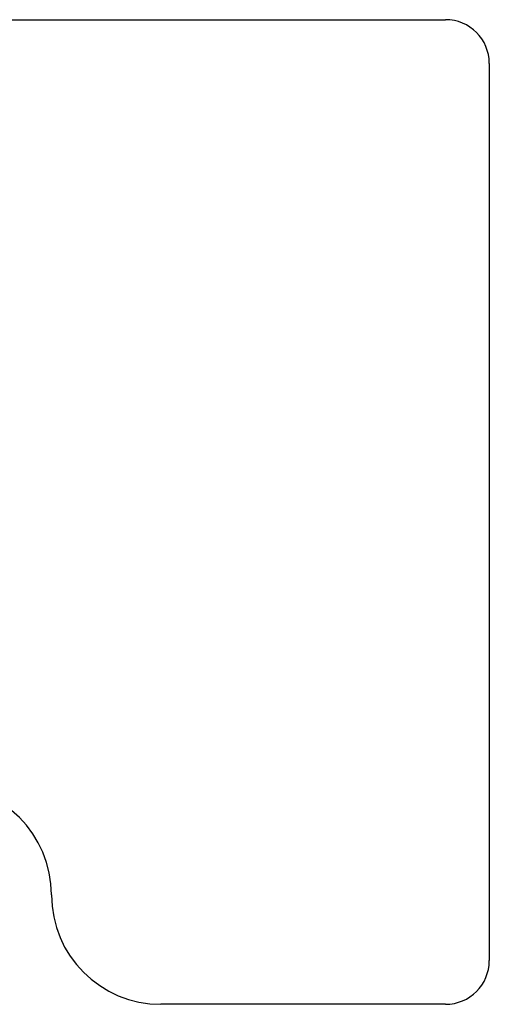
# Model space of a CAD drawing. Header units: metres. Extents: x -1 to 430, y -6 to 34.
# Tile 55 of 68: x 419.378 to 419.593, y 16.13 to 16.58. Entities that reach past the tile are written whole.
import ezdxf

# ---------------------------------------------------------------- set-up
doc = ezdxf.new("R2010")
doc.units = ezdxf.units.M
doc.linetypes.add('CONTINUA', pattern=[0])
doc.layers.add('PA MOBLES', color=7, linetype='CONTINUA', lineweight=25)

msp = doc.modelspace()

# ---------------------------------------------------------------- linework, layer by layer
at = {"layer": 'PA MOBLES', "color": 180, "transparency": 33554687}
for p, q in [((419.31259, 16.57989), (419.57259, 16.57989)), ((419.59259, 16.55989), (419.59259, 16.14989)), ((419.57259, 16.12989), (419.44259, 16.12989))]:
    msp.add_line(p, q, dxfattribs=at)
for centre, radius, start, end in [((419.57259, 16.55989), 0.02, 0, 90), ((419.34259, 16.17989), 0.05, 0, 90), ((419.44259, 16.17989), 0.05, 180, 270), ((419.57259, 16.14989), 0.02, 270, 0)]:
    msp.add_arc(centre, radius, start, end, dxfattribs=at)

doc.saveas('drawing.dxf')
